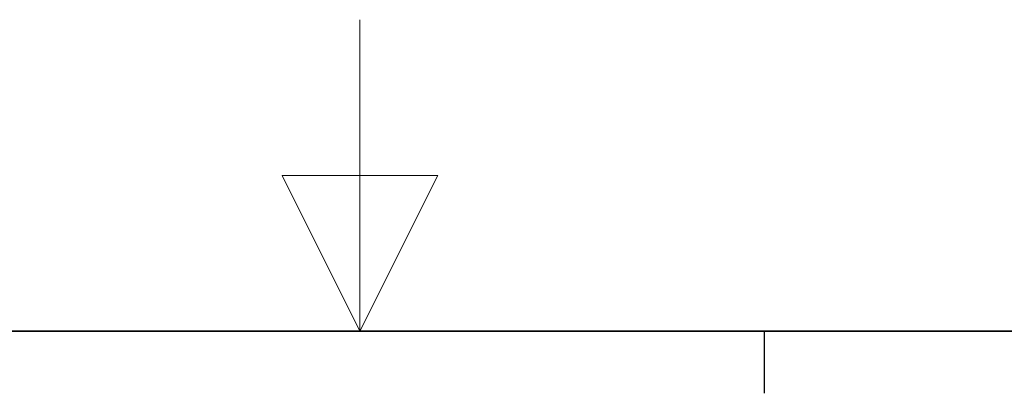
# Paper-space layout 'Blatt2' of a CAD drawing. Header units: millimetres. Extents: x 5 to 418, y 2 to 292.
# Tile 71 of 87: x 206 to 238, y 280 to 292. Entities that reach past the tile are written whole.
import ezdxf

# ---------------------------------------------------------------- set-up
doc = ezdxf.new("R2010")
doc.units = ezdxf.units.MM
doc.layers.add('SLD-0', color=7, linetype='Continuous')

psp = doc.layouts.new('Blatt2')

# ---------------------------------------------------------------- linework, layer by layer
at = {"layer": 'SLD-0', "color": 7, "linetype": 'Continuous', "lineweight": 18}
for p, q in [((217, 292.5), (217, 282.5)), ((219.5, 287.5), (214.5, 287.5)), ((214.5, 287.5), (217, 282.5)), ((217, 282.5), (219.5, 287.5))]:
    psp.add_line(p, q, dxfattribs=at)
at = {"layer": 'SLD-0', "lineweight": 35}
psp.add_line((408, 282.5), (26, 282.5), dxfattribs=at)
at = {"layer": 'SLD-0'}
psp.add_line((230, 280.5), (230, 282.5), dxfattribs=at)
psp.add_line((230, 280.5), (230, 282.5), dxfattribs=at)

doc.saveas('drawing.dxf')
